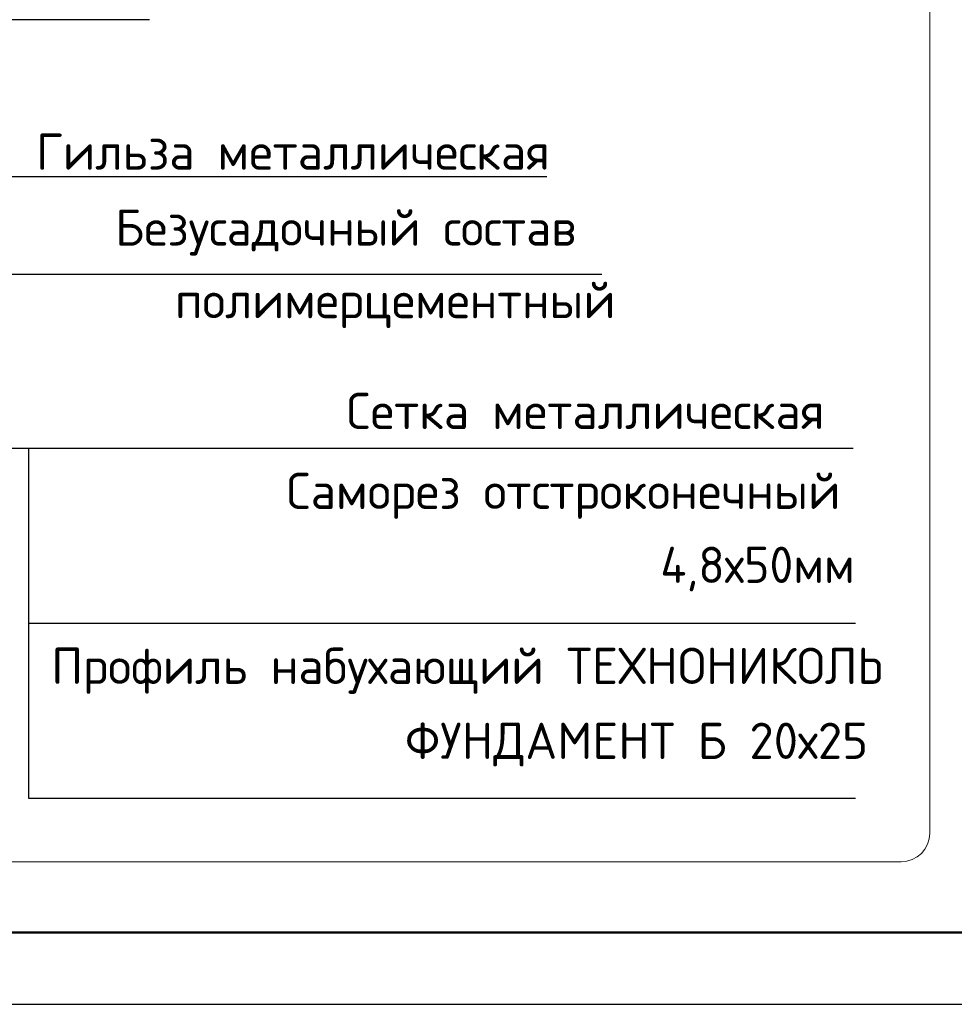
# Model space of a CAD drawing. Header units: millimetres. Extents: x 0 to 21000, y 0 to 14850.
# Tile 4 of 29: x 8158 to 11414, y 0 to 3432. Entities that reach past the tile are written whole.
import ezdxf

# ---------------------------------------------------------------- set-up
doc = ezdxf.new("R2010")
doc.units = ezdxf.units.MM
for name, color, linetype, lineweight in [('Standard', 7, 'Continuous', 25), ('Общий01', 7, 'Continuous', 13), ('Общий02', 7, 'Continuous', 18)]:
    doc.layers.add(name, color=color, linetype=linetype, lineweight=lineweight)
doc.styles.add('ISOCPEUR', font='txt')

msp = doc.modelspace()

# ---------------------------------------------------------------- linework, layer by layer
at = {"layer": 'Standard', "color": 7, "linetype": 'Continuous', "lineweight": 25, "transparency": 33554687}
msp.add_lwpolyline([(0, 0), (21000, 0), (21000, 14850), (0, 14850), (0, 0)], close=True, dxfattribs=at)
at = {"layer": 'Standard', "color": 7, "linetype": 'Continuous', "lineweight": 50, "transparency": 33554687}
msp.add_lwpolyline([(1000, 14600), (20750, 14600), (20750, 250), (1000, 250), (1000, 14600)], close=True, dxfattribs=at)
at = {"layer": 'Общий01', "color": 240, "linetype": 'Continuous', "lineweight": 18, "transparency": 33554687}
for p, q in [((11328.8, 6678.9), (11328.8, 596.9)), ((11228.8, 496.9), (1235.8, 496.9))]:
    msp.add_line(p, q, dxfattribs=at)
msp.add_arc((11228.8, 596.9), 100, 270, 0, dxfattribs=at)
at = {"layer": 'Общий02', "color": 7, "linetype": 'Continuous', "lineweight": -3, "transparency": 33554687}
for p, q in [((8610.3, 3432.4), (3130.4, 3432.4)), ((10186.2, 2544.4), (7486.2, 2544.4)), ((11061.2, 1937.6), (7406.4, 1937.6))]:
    msp.add_line(p, q, dxfattribs=at)
for points in [[(7785.1, 2885.8), (8186.9, 2885.8), (8227.1, 2885.8), (9994.5, 2885.8)], [(11069.5, 1327.6), (8189.5, 1327.6), (8189.5, 1937.6)], [(11069.5, 717.6), (8189.5, 717.6), (8189.5, 1327.6)]]:
    msp.add_lwpolyline(points, dxfattribs=at)

# ---------------------------------------------------------------- texts
at = {"layer": 'Общий02', "color": 7, "linetype": 'Continuous', "lineweight": 25, "transparency": 33554687, "char_height": 126.429, "attachment_point": 7, "style": 'ISOCPEUR'}
for s, insert, width in [('\\W0.99;Гильза металлическая', (8214.8, 2909.4), 1875.47), ('\\W0.98;Безусадочный состав', (8489.9, 2610.2), 1761.895), ('\\W0.98;полимерцементный', (8698.5, 2357.3), 1552.995), ('\\W0.99;Сетка металлическая', (9296.4, 2005.5), 1818.677), ('\\W0.99;Саморез отстроконечный', (9087.5, 1692.3), 2065.075), ('\\W0.96;4,8х50мм', (10389.7, 1439.4), 762.196), ('\\W0.99;Профиль набухающий ТЕХНОНИКОЛЬ', (8267.5, 1082.3), 2950.089), ('\\W0.98;ФУНДАМЕНТ Б 20х25', (9500.2, 829.4), 1717.774)]:
    msp.add_mtext(s, dxfattribs=dict(at, insert=insert, width=width))

doc.saveas('drawing.dxf')
